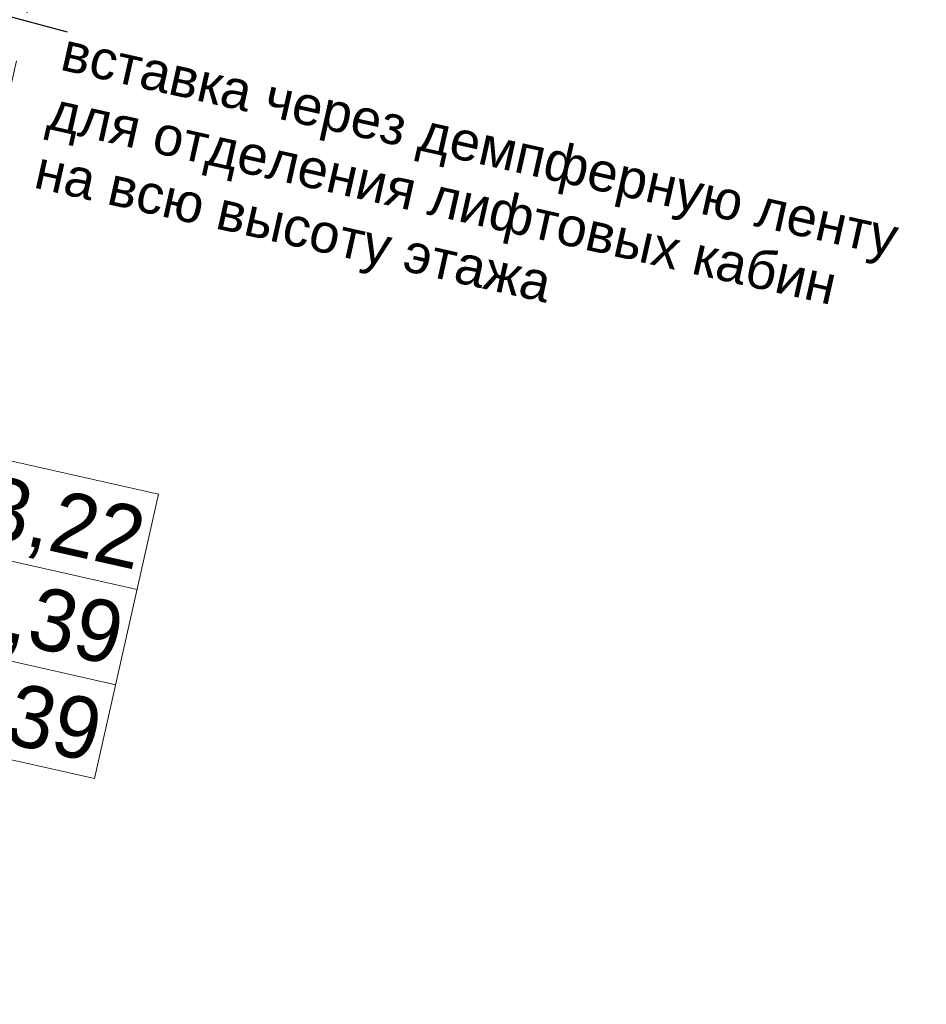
# Model space of a CAD drawing. Header units: millimetres. Extents: x -7213913 to -6935167, y 6129472 to 6353524.
# Tile 191 of 191: x -7183358 to -7177503, y 6165945 to 6172299. Entities that reach past the tile are written whole.
import ezdxf
from ezdxf.enums import TextEntityAlignment as Align

# ---------------------------------------------------------------- set-up
doc = ezdxf.new("R2010")
doc.units = ezdxf.units.MM
doc.header["$MEASUREMENT"] = 0
doc.linetypes.add('Штрихпунктирная', pattern=[670.277762, 352.777767, -176.388884, 0, -141.111112])
doc.layers.add('S - квартира_маркер.АР', color=7, linetype='Continuous')
doc.layers.add('АР-Чертеж-Оси_Осевые размеры.АР', color=7, linetype='Continuous')
for name, color, linetype, lineweight in [('S - квартира_маркер.АР_Ном._пера__1', 7, 'Continuous', 0), ('АР-Чертеж-Оси_Осевые размеры.АР_Ном._пера__120', 7, 'Continuous', 0), ('АР-Чертеж-Размеры.АР_Ном._пера__1', 7, 'Continuous', 0)]:
    doc.layers.add(name, color=color, linetype=linetype, lineweight=lineweight)
doc.styles.add('РЎР“Р•РќР•Р\xa0Р\x98Р\xa0_РЎРўР\x98Р›Р¬_4', font='arial.ttf')
doc.styles.add('РЎР“Р•РќР•Р\xa0Р\x98Р\xa0_РЎРўР\x98Р›Р¬_5', font='GOTHIC.TTF')
doc.styles.add('РЎР“Р•РќР•Р\xa0Р\x98Р\xa0_РЎРўР\x98Р›Р¬_6', font='GOTHICB.TTF')
doc.dimstyles.new('СГЕНЕРИР_СТИЛЬ__7', dxfattribs={"dimtxt": 0.18, "dimasz": 91.2, "dimexe": 0.18, "dimexo": 0.0625, "dimgap": 0, "dimtad": 0, "dimtih": 1, "dimtoh": 1, "dimdec": 4, "dimzin": 0, "dimdsep": 46, "dimcen": 0.09, "dimadec": 0, "dimazin": 0, "dimtfac": 1, "dimtdec": 4, "dimtmove": 0, "dimatfit": 3, "dimldrblk": 'ARROWHEAD_11', "dimfxl": 1, "dimtolj": 1, "dimtzin": 0, "dimarcsym": 0})

# ---------------------------------------------------------------- blocks, each defined once
blk = doc.blocks.new('labelLabPP_FlatE34FrameRed3d[53]_1', base_point=(-7185185.6, 6169257.7))
at = {"layer": 'S - квартира_маркер.АР_Ном._пера__1', "color": 7, "linetype": 'Continuous', "lineweight": 0}
for p, q in [((-7185137.2, 6169838.2), (-7185549.5, 6168002.7)), ((-7185137.2, 6169838.2), (-7182461.5, 6169237.2)), ((-7183933, 6169567.7), (-7184345.2, 6167732.2)), ((-7182461.5, 6169237.2), (-7182873.7, 6167401.7)), ((-7184071.1, 6168952.7), (-7182599.6, 6168622.2)), ((-7185265.3, 6168902.9), (-7184217.2, 6168667.5)), ((-7184209.2, 6168337.7), (-7182737.7, 6168007.2)), ((-7185549.5, 6168002.7), (-7182873.7, 6167401.7))]:
    blk.add_line(p, q, dxfattribs=at)
at = {"layer": 'S - квартира_маркер.АР_Ном._пера__1', "color": 7, "lineweight": 0}
for tag, height, style, p in [('TS_FLATNUMBER', 560, 'РЎР“Р•РќР•Р\xa0Р\x98Р\xa0_РЎРўР\x98Р›Р¬_6', (-7184103.3, 6169056.5)), ('TS_POSTFIXNUMROOMS', 560, 'РЎР“Р•РќР•Р\xa0Р\x98Р\xa0_РЎРўР\x98Р›Р¬_6', (-7184278.6, 6168275.9)), ('TS_LIVING_ROOM_AREA', 400, 'РЎР“Р•РќР•Р\xa0Р\x98Р\xa0_РЎРўР\x98Р›Р¬_5', (-7182563.1, 6168942.6)), ('TS_WITHOUTBALK', 400, 'РЎР“Р•РќР•Р\xa0Р\x98Р\xa0_РЎРўР\x98Р›Р¬_5', (-7182701.8, 6168324.6)), ('TS_ALLSQUARE', 400, 'РЎР“Р•РќР•Р\xa0Р\x98Р\xa0_РЎРўР\x98Р›Р¬_5', (-7182842.1, 6167700.2))]:
    blk.add_attdef(tag, text='', height=height, rotation=347.34172, dxfattribs=dict(at, style=style)).set_placement(p, align=Align.MIDDLE_RIGHT)
blk = doc.blocks.new('ARROWHEAD_11')
at = {"color": 0, "linetype": 'Continuous', "lineweight": 0}
blk.add_line((0, 0), (-1, 0), dxfattribs=at)
at = {"color": 0, "linetype": 'Continuous', "lineweight": 0, "const_width": 0.25, "flags": 128}
blk.add_lwpolyline([(-0.125, 0, 1), (0.125, 0, 1)], format="xyb", close=True, dxfattribs=at)
blk = doc.blocks.new('Стандартный Маркер Сетки[200]_1', base_point=(-7177283.5, 6199173.2))
at = {"layer": 'АР-Чертеж-Оси_Осевые размеры.АР_Ном._пера__120', "color": 7, "linetype": 'Штрихпунктирная', "lineweight": 0}
blk.add_line((-7177502.7, 6198197.5), (-7192274.7, 6132425.5), dxfattribs=at)
at = {"layer": 'АР-Чертеж-Оси_Осевые размеры.АР_Ном._пера__120', "color": 7, "lineweight": 0, "style": 'РЎР“Р•РќР•Р\xa0Р\x98Р\xa0_РЎРўР\x98Р›Р¬_5'}
blk.add_attdef('AC_MarkerText_1', text='', height=350, rotation=347.34172, dxfattribs=at).set_placement((-7192533.5, 6131143.1), align=Align.TOP_CENTER)

msp = doc.modelspace()

# ---------------------------------------------------------------- block references
at = {"layer": 'S - квартира_маркер.АР', "color": 104, "linetype": 'Continuous', "lineweight": 15, "true_color": 0x029e21}
msp.add_blockref('labelLabPP_FlatE34FrameRed3d[53]_1', (-7185185.6, 6169257.7), dxfattribs=at).add_auto_attribs({'TS_POSTFIXNUMROOMS': '1К ', 'TS_FLATNUMBER': ' 8 ', 'TS_LIVING_ROOM_AREA': '13,22', 'TS_WITHOUTBALK': '45,39', 'TS_ALLSQUARE': '45,39'})
at = {"layer": 'АР-Чертеж-Оси_Осевые размеры.АР', "color": 8, "linetype": 'Continuous', "lineweight": 15}
msp.add_blockref('Стандартный Маркер Сетки[200]_1', (-7177283.5, 6199173.2), dxfattribs=at)

# ---------------------------------------------------------------- texts
at = {"layer": 'АР-Чертеж-Размеры.АР_Ном._пера__1', "color": 7, "linetype": 'Continuous', "lineweight": 0, "insert": (-7183050.5, 6172221.7), "char_height": 250, "attachment_point": 1, "rotation": 347.34172, "line_spacing_factor": 0.935175, "style": 'РЎР“Р•РќР•Р\xa0Р\x98Р\xa0_РЎРўР\x98Р›Р¬_4'}
msp.add_mtext('\\A1;{\\pql;\\fArial|b0|i0|c204|p0;\\W1.000000;вставка через демпферную ленту\\P\\pql;\\fArial|b0|i0|c204|p0;\\W1.000000;для отделения лифтовых кабин \\P\\pql;\\fArial|b0|i0|c204|p0;\\W1.000000;на всю высоту этажа}', dxfattribs=at)

# ---------------------------------------------------------------- leaders
at = {"layer": 'АР-Чертеж-Размеры.АР_Ном._пера__1', "color": 7, "linetype": 'Continuous', "lineweight": 0, "annotation_type": 0, "has_hookline": 1, "hookline_direction": 0, "text_width": 5494.5, "horizontal_direction": (0.975694, -0.219136, 0)}
msp.add_leader([(-7184666.4, 6173410.1), (-7184497.3, 6172605.3), (-7183050.5, 6172221.7)], dimstyle='СГЕНЕРИР_СТИЛЬ__7', dxfattribs=at)

doc.saveas('drawing.dxf')
